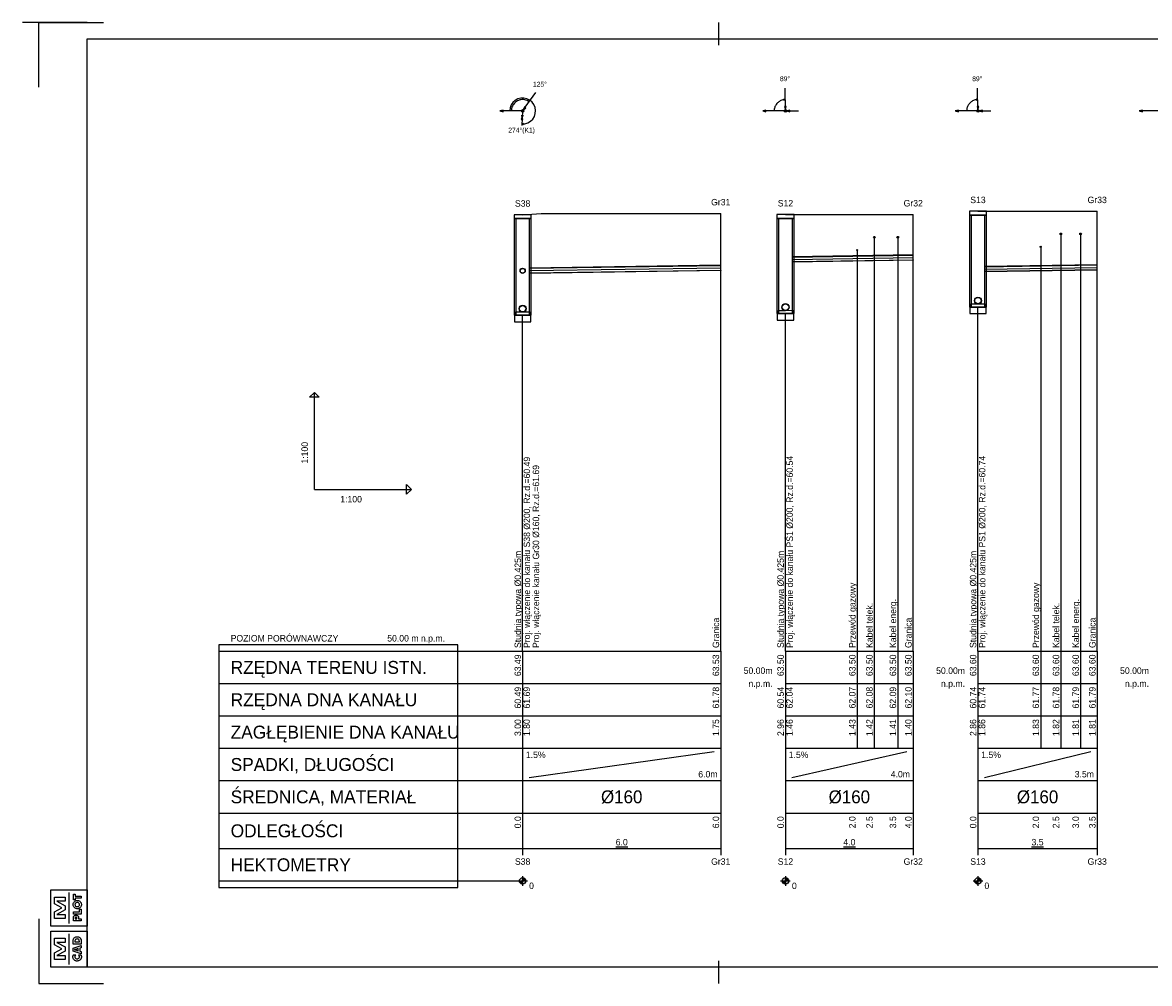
# Model space of a CAD drawing. Header units: metres. Extents: x 2733 to 3788, y -1659 to 878.
# Tile 1 of 23: x 2745 to 3094, y -1659 to -1362. Entities that reach past the tile are written whole.
import ezdxf
from ezdxf.enums import TextEntityAlignment as Align

# ---------------------------------------------------------------- set-up
doc = ezdxf.new("R2010")
doc.units = ezdxf.units.M
doc.header["$LTSCALE"] = 0.2
doc.layers.get('0').update_dxf_attribs({"color": 8, "linetype": 'CONTINUOUS'})
doc.layers.add('M_Ramki do druku', color=7, linetype='CONTINUOUS', lineweight=25)
doc.layers.add('M_Ramki rysunków', color=2, linetype='CONTINUOUS', lineweight=25)
for name, color, linetype in [('M_Ramki markery', 1, 'CONTINUOUS'), ('M_Ramki znaczniki', 6, 'CONTINUOUS'), ('SJ_14_Krawędzie', 7, 'CONTINUOUS'), ('SJ_15_Linie_tab', 7, 'CONTINUOUS'), ('SJ_16_Liczby', 7, 'CONTINUOUS'), ('SJ_19_Opis_Pz', 7, 'CONTINUOUS'), ('SJ_21_Opis_wl', 7, 'CONTINUOUS'), ('SJ_23_Opis_uzbr', 7, 'CONTINUOUS'), ('SJ_25_Linie_opi', 7, 'CONTINUOUS'), ('SJ_27_Wymiary', 7, 'CONTINUOUS'), ('SJ_2_Teren_istn', 3, 'CONTINUOUS'), ('SJ_5_Węzły', 7, 'CONTINUOUS'), ('SJ_8_KS_GRAWITA', 7, 'CONTINUOUS'), ('SJ_9_Uzbr__podz', 7, 'CONTINUOUS')]:
    doc.layers.add(name, color=color, linetype=linetype)
doc.styles.add('MCAD_TS', font='GENISO.SHX', dxfattribs={"width": 0.8, "oblique": 15})
doc.styles.add('OPISOWY', font='GOTHIC.TTF')

# ---------------------------------------------------------------- blocks, each defined once
blk = doc.blocks.new('mcadram')
at = {"color": 0, "linetype": 'ByBlock'}
for points in [[(-11.21, 0), (-11.21, 11.21), (0, 11.21), (0, 0)], [(-6.78, 2.37), (-10.13, 2.37), (-10.13, 4.43), (-7.84, 5.67), (-10.13, 6.89), (-10.13, 8.96), (-6.78, 8.96), (-6.78, 7.68), (-9.42, 7.68), (-6.78, 6.32), (-6.78, 5), (-9.42, 3.65), (-6.78, 3.65)], [(-1.88, 7.19), (-4.38, 7.19), (-4.38, 7.71), (-4.37, 8.06), (-4.35, 8.34), (-4.32, 8.53), (-4.28, 8.69), (-4.22, 8.83), (-4.14, 8.96), (-4.02, 9.1), (-3.88, 9.22), (-3.72, 9.32), (-3.54, 9.39), (-3.34, 9.43), (-3.13, 9.44), (-2.91, 9.43), (-2.72, 9.39), (-2.54, 9.32), (-2.38, 9.22), (-2.23, 9.1), (-2.11, 8.96), (-2.04, 8.83), (-1.98, 8.7), (-1.93, 8.55), (-1.9, 8.36), (-1.89, 8.12), (-1.88, 7.83), (-1.88, 7.71)], [(-2.44, 7.87), (-2.44, 7.98), (-2.46, 8.22), (-2.51, 8.42), (-2.6, 8.57), (-2.74, 8.67), (-2.91, 8.73), (-3.13, 8.75), (-3.34, 8.73), (-3.52, 8.67), (-3.65, 8.56), (-3.74, 8.42), (-3.8, 8.22), (-3.82, 7.98), (-3.82, 7.86)], [(-4.28, 3.85), (-3.53, 3.85), (-3.63, 3.75), (-3.7, 3.66), (-3.76, 3.57), (-3.8, 3.47), (-3.83, 3.37), (-3.83, 3.27), (-3.81, 3.09), (-3.75, 2.93), (-3.63, 2.8), (-3.49, 2.7), (-3.31, 2.64), (-3.11, 2.62), (-2.92, 2.64), (-2.76, 2.7), (-2.61, 2.8), (-2.5, 2.94), (-2.44, 3.09), (-2.42, 3.27), (-2.42, 3.38), (-2.45, 3.47), (-2.49, 3.57), (-2.55, 3.66), (-2.62, 3.76), (-2.72, 3.85), (-1.97, 3.85), (-1.92, 3.74), (-1.89, 3.63), (-1.85, 3.53), (-1.83, 3.42), (-1.82, 3.31), (-1.82, 3.2), (-1.82, 3.07), (-1.84, 2.94), (-1.86, 2.82), (-1.9, 2.71), (-1.95, 2.61), (-2.01, 2.51), (-2.15, 2.33), (-2.3, 2.19), (-2.48, 2.08), (-2.68, 2), (-2.89, 1.95), (-3.12, 1.93), (-3.31, 1.94), (-3.48, 1.97), (-3.65, 2.03), (-3.8, 2.1), (-3.94, 2.19), (-4.07, 2.31), (-4.18, 2.43), (-4.27, 2.56), (-4.34, 2.71), (-4.39, 2.86), (-4.42, 3.03), (-4.43, 3.2), (-4.43, 3.31), (-4.42, 3.42), (-4.4, 3.53), (-4.37, 3.63), (-4.33, 3.74)], [(-1.88, 4.16), (-4.38, 5.02), (-4.38, 5.87), (-1.88, 6.73), (-1.88, 6.06), (-2.33, 5.93), (-2.33, 4.96), (-1.88, 4.83)], [(-2.81, 5.11), (-2.81, 5.79), (-3.64, 5.53), (-3.67, 5.52), (-3.71, 5.51), (-3.76, 5.5), (-3.82, 5.49), (-3.89, 5.47), (-3.97, 5.45), (-3.91, 5.43), (-3.85, 5.42), (-3.8, 5.4), (-3.74, 5.39), (-3.69, 5.38), (-3.64, 5.36)]]:
    blk.add_lwpolyline(points, close=True, dxfattribs=at)
blk.add_lwpolyline([(-5.6, 0.82), (-5.6, 10.39)], dxfattribs=at)
blk = doc.blocks.new('mplotram')
at = {"color": 0, "linetype": 'ByBlock', "lineweight": -2}
for points in [[(-11.21, 0), (-11.21, 11.21), (0, 11.21), (0, 0)], [(-6.78, 2.37), (-10.13, 2.37), (-10.13, 4.43), (-7.84, 5.67), (-10.13, 6.89), (-10.13, 8.96), (-6.78, 8.96), (-6.78, 7.68), (-9.42, 7.68), (-6.78, 6.32), (-6.78, 5), (-9.42, 3.65), (-6.78, 3.65)], [(-3.08, 7.96), (-2.91, 7.95), (-2.75, 7.92), (-2.59, 7.87), (-2.45, 7.79), (-2.31, 7.7), (-2.19, 7.59), (-2.08, 7.46), (-1.99, 7.32), (-1.91, 7.17), (-1.86, 7.01), (-1.83, 6.84), (-1.82, 6.67), (-1.83, 6.5), (-1.86, 6.34), (-1.91, 6.18), (-1.99, 6.02), (-2.08, 5.89), (-2.19, 5.76), (-2.31, 5.65), (-2.45, 5.55), (-2.6, 5.48), (-2.75, 5.42), (-2.91, 5.39), (-3.08, 5.38), (-3.25, 5.39), (-3.41, 5.42), (-3.57, 5.48), (-3.72, 5.55), (-3.85, 5.65), (-3.98, 5.76), (-4.09, 5.89), (-4.18, 6.02), (-4.25, 6.18), (-4.31, 6.34), (-4.34, 6.5), (-4.35, 6.67), (-4.34, 6.84), (-4.31, 7.01), (-4.25, 7.17), (-4.18, 7.32), (-4.09, 7.46), (-3.98, 7.59), (-3.85, 7.7), (-3.72, 7.79), (-3.57, 7.87), (-3.41, 7.92), (-3.25, 7.95)], [(-1.88, 8.66), (-3.72, 8.66), (-3.72, 8.12), (-4.29, 8.12), (-4.29, 9.86), (-3.72, 9.86), (-3.72, 9.32), (-1.88, 9.32)], [(-2.37, 6.67), (-2.4, 6.84), (-2.46, 7), (-2.57, 7.12), (-2.72, 7.22), (-2.89, 7.28), (-3.08, 7.3), (-3.27, 7.28), (-3.44, 7.22), (-3.59, 7.12), (-3.7, 6.99), (-3.77, 6.84), (-3.79, 6.67), (-3.77, 6.5), (-3.7, 6.35), (-3.59, 6.22), (-3.44, 6.12), (-3.27, 6.06), (-3.08, 6.04), (-2.89, 6.06), (-2.72, 6.12), (-2.57, 6.22), (-2.46, 6.35), (-2.39, 6.5)], [(-1.88, 3.74), (-4.29, 3.74), (-4.29, 4.4), (-2.44, 4.4), (-2.44, 5.22), (-1.88, 5.22)], [(-1.88, 2.22), (-1.88, 1.6), (-4.29, 1.6), (-4.29, 2.29), (-4.29, 2.53), (-4.28, 2.72), (-4.26, 2.86), (-4.22, 2.96), (-4.18, 3.05), (-4.12, 3.14), (-4.04, 3.22), (-3.95, 3.29), (-3.84, 3.34), (-3.73, 3.38), (-3.61, 3.4), (-3.47, 3.41), (-3.34, 3.4), (-3.21, 3.38), (-3.09, 3.34), (-2.99, 3.29), (-2.9, 3.22), (-2.82, 3.14), (-2.78, 3.06), (-2.74, 2.98), (-2.71, 2.89), (-2.69, 2.78), (-2.68, 2.64), (-2.68, 2.45), (-2.68, 2.34), (-2.68, 2.22)], [(-3.21, 2.22), (-3.21, 2.34), (-3.21, 2.49), (-3.24, 2.6), (-3.27, 2.68), (-3.33, 2.73), (-3.4, 2.76), (-3.49, 2.77), (-3.59, 2.76), (-3.66, 2.73), (-3.71, 2.68), (-3.75, 2.6), (-3.77, 2.49), (-3.77, 2.35), (-3.77, 2.22)]]:
    blk.add_lwpolyline(points, close=True, dxfattribs=at)
blk.add_lwpolyline([(-5.6, 0.82), (-5.6, 10.39)], dxfattribs=at)
blk = doc.blocks.new('mcad_logo_ram')
at = {"layer": 'M_Ramki rysunków', "color": 0, "linetype": 'ByBlock', "lineweight": -2, "rotation": 270}
for name, p in [('mcadram', (0, 0)), ('mplotram', (12.71, 0))]:
    blk.add_blockref(name, p, dxfattribs=at)
blk = doc.blocks.new('Znacznik_narozny_v2')
at = {"layer": 'M_Ramki znaczniki'}
blk.add_lwpolyline([(0, -20), (0, 0), (20, 0)], dxfattribs=at)
blk = doc.blocks.new('znacznik297')
at = {"lineweight": -2}
blk.add_line((0, 0), (-20, 0), dxfattribs=at)
at = {"layer": 'M_Ramki markery'}
blk.add_line((0, 0), (2, 0), dxfattribs=at)
blk = doc.blocks.new('*U140')
at = {"layer": 'M_Ramki do druku'}
for p, q in [((210, 297), (210, 292)), ((210, 5), (210, 0))]:
    blk.add_line(p, q, dxfattribs=at)
at = {"layer": 'M_Ramki markery'}
for p, q in [((210, 292), (210, 290)), ((210, 7), (210, 5))]:
    blk.add_line(p, q, dxfattribs=at)
at = {"layer": 'M_Ramki rysunków', "color": 0, "linetype": 'ByBlock', "lineweight": -2}
blk.add_lwpolyline([(15, 5), (15, 292), (835, 292), (835, 5)], close=True, dxfattribs=at)
blk.add_blockref('znacznik297', (15, 297))
at = {"layer": 'M_Ramki rysunków', "color": 0, "linetype": 'ByBlock', "lineweight": -2, "rotation": 90}
blk.add_blockref('mcad_logo_ram', (15, 5), dxfattribs=at)
at = {"layer": 'M_Ramki znaczniki'}
blk.add_blockref('Znacznik_narozny_v2', (0, 297), dxfattribs=at)
at = {"layer": 'M_Ramki znaczniki', "xscale": -1, "rotation": 180}
blk.add_blockref('Znacznik_narozny_v2', (0, 0), dxfattribs=at)
at = {"layer": 'M_Ramki do druku', "style": 'MCAD_TS', "width": 0.8}
for tag, p in [('KOMENTARZ', (6.54, 30.57)), ('RYSUNEK', (10.28, 30.57)), ('DATA', (14.02, 30.57))]:
    blk.add_attdef(tag, p, '', height=2, rotation=90, dxfattribs=at)

msp = doc.modelspace()

# ---------------------------------------------------------------- linework, layer by layer
at = {"layer": 'SJ_14_Krawędzie'}
for p, q in [((2983.24, -1434.92), (3020.59, -1434.36)), ((2902.03, -1438.41), (2961.11, -1437.52)), ((3042.71, -1437.91), (3077.43, -1437.39))]:
    msp.add_line(p, q, dxfattribs=at)
at = {"layer": 'SJ_15_Linie_tab'}
for p, q in [((2835.55, -1506.04), (2835.55, -1476.04)), ((2835.55, -1506.04), (2865.55, -1506.04)), ((2805.98, -1556.04), (2899.9, -1556.04)), ((2899.9, -1556.04), (2961.11, -1556.04)), ((2899.9, -1556.04), (2899.9, -1586.04)), ((2899.9, -1556.04), (2899.9, -1617.04)), ((2961.11, -1556.04), (2961.11, -1586.04)), ((2961.11, -1556.04), (2961.11, -1617.04)), ((2981.11, -1556.04), (3020.59, -1556.04)), ((2981.11, -1556.04), (2981.11, -1586.04)), ((2981.11, -1556.04), (2981.11, -1617.04)), ((3003.26, -1556.04), (3003.26, -1566.04)), ((3008.55, -1556.04), (3008.55, -1566.04)), ((3015.81, -1556.04), (3015.81, -1566.04)), ((3020.59, -1556.04), (3020.59, -1586.04)), ((3020.59, -1556.04), (3020.59, -1617.04)), ((3040.59, -1556.04), (3077.43, -1556.04)), ((3040.59, -1556.04), (3040.59, -1586.04)), ((3040.59, -1556.04), (3040.59, -1617.04)), ((3059.97, -1556.04), (3059.97, -1566.04)), ((3066.2, -1556.04), (3066.2, -1566.04)), ((3072.29, -1556.04), (3072.29, -1566.04)), ((3077.43, -1556.04), (3077.43, -1586.04)), ((3077.43, -1556.04), (3077.43, -1617.04)), ((2805.98, -1566.04), (2899.9, -1566.04)), ((2899.9, -1566.04), (2961.11, -1566.04)), ((2981.11, -1566.04), (3020.59, -1566.04)), ((3003.26, -1566.04), (3003.26, -1576.04)), ((3008.55, -1566.04), (3008.55, -1576.04)), ((3015.81, -1566.04), (3015.81, -1576.04)), ((3040.59, -1566.04), (3077.43, -1566.04)), ((3059.97, -1566.04), (3059.97, -1576.04)), ((3066.2, -1566.04), (3066.2, -1576.04)), ((3072.29, -1566.04), (3072.29, -1576.04)), ((2805.98, -1576.04), (2899.9, -1576.04)), ((2899.9, -1576.04), (2961.11, -1576.04)), ((2981.11, -1576.04), (3020.59, -1576.04)), ((3003.26, -1576.04), (3003.26, -1586.04)), ((3008.55, -1576.04), (3008.55, -1586.04)), ((3015.81, -1576.04), (3015.81, -1586.04)), ((3040.59, -1576.04), (3077.43, -1576.04)), ((3059.97, -1576.04), (3059.97, -1586.04)), ((3066.2, -1576.04), (3066.2, -1586.04)), ((3072.29, -1576.04), (3072.29, -1586.04)), ((2805.98, -1586.04), (2899.9, -1586.04)), ((2899.9, -1586.04), (2961.11, -1586.04)), ((2899.9, -1586.04), (2899.9, -1596.04)), ((2901.9, -1595.04), (2959.11, -1587.04)), ((2961.11, -1586.04), (2961.11, -1596.04)), ((2981.11, -1586.04), (3020.59, -1586.04)), ((2981.11, -1586.04), (2981.11, -1596.04)), ((2983.11, -1595.04), (3018.59, -1587.04)), ((3020.59, -1586.04), (3020.59, -1596.04)), ((3040.59, -1586.04), (3077.43, -1586.04)), ((3040.59, -1586.04), (3040.59, -1596.04)), ((3042.59, -1595.04), (3075.43, -1587.04)), ((3077.43, -1586.04), (3077.43, -1596.04)), ((2805.98, -1596.04), (2899.9, -1596.04)), ((2899.9, -1596.04), (2961.11, -1596.04)), ((2961.11, -1596.04), (2961.11, -1606.04)), ((2981.11, -1596.04), (3020.59, -1596.04)), ((3020.59, -1596.04), (3020.59, -1606.04)), ((3040.59, -1596.04), (3077.43, -1596.04)), ((3077.43, -1596.04), (3077.43, -1606.04)), ((2805.98, -1606.04), (2899.9, -1606.04)), ((2899.9, -1606.04), (2961.11, -1606.04)), ((2899.9, -1606.04), (2899.9, -1619.04)), ((2961.11, -1606.04), (2961.11, -1619.04)), ((2981.11, -1606.04), (3020.59, -1606.04)), ((2981.11, -1606.04), (2981.11, -1619.04)), ((3020.59, -1606.04), (3020.59, -1619.04)), ((3040.59, -1606.04), (3077.43, -1606.04)), ((3040.59, -1606.04), (3040.59, -1619.04)), ((3077.43, -1606.04), (3077.43, -1619.04)), ((2805.98, -1617.04), (2899.9, -1617.04)), ((2899.9, -1617.04), (2961.11, -1617.04)), ((2981.11, -1617.04), (3020.59, -1617.04)), ((3040.59, -1617.04), (3077.43, -1617.04)), ((2805.98, -1627.04), (2899.9, -1627.04))]:
    msp.add_line(p, q, dxfattribs=at)
for points in [[(3077.43, -1556.04), (3077.43, -1420.04)], [(2961.11, -1556.04), (2961.11, -1420.74)], [(3020.59, -1556.04), (3020.59, -1421.07)], [(2981.11, -1556.04), (2981.11, -1451.69)], [(3040.59, -1556.04), (3040.59, -1449.68)], [(2899.9, -1556.04), (2899.9, -1452.18)]]:
    msp.add_lwpolyline(points, dxfattribs=at)
for points in [[(2835.55, -1476.04), (2837.05, -1477.54), (2834.05, -1477.54)], [(2865.55, -1506.04), (2864.05, -1507.54), (2864.05, -1504.54)], [(2805.98, -1629.04), (2879.9, -1629.04), (2879.9, -1554.04), (2805.98, -1554.04)]]:
    msp.add_lwpolyline(points, close=True, dxfattribs=at)
at = {"layer": 'SJ_16_Liczby'}
for p, q in [((2899.53, -1627.97), (2900.27, -1626.12)), ((2899.59, -1628), (2900.21, -1626.09)), ((2899.66, -1628.01), (2900.14, -1626.07)), ((2899.73, -1628.03), (2900.07, -1626.06)), ((2899.8, -1628.04), (2900, -1626.05)), ((2899.87, -1628.04), (2899.94, -1626.04)), ((2899.9, -1625.54), (2899.9, -1628.54)), ((2980.74, -1627.97), (2981.49, -1626.12)), ((2980.8, -1628), (2981.42, -1626.09)), ((2980.87, -1628.01), (2981.35, -1626.07)), ((2980.94, -1628.03), (2981.29, -1626.06)), ((2981.01, -1628.04), (2981.22, -1626.05)), ((2981.08, -1628.04), (2981.15, -1626.04)), ((2981.11, -1625.54), (2981.11, -1628.54)), ((3040.21, -1627.97), (3040.96, -1626.12)), ((3040.28, -1628), (3040.89, -1626.09)), ((3040.34, -1628.01), (3040.83, -1626.07)), ((3040.41, -1628.03), (3040.76, -1626.06)), ((3040.48, -1628.04), (3040.69, -1626.05)), ((3040.55, -1628.04), (3040.62, -1626.04)), ((3040.59, -1625.54), (3040.59, -1628.54)), ((2898.4, -1627.04), (2901.4, -1627.04)), ((2898.9, -1627.11), (2900.9, -1626.97)), ((2898.91, -1627.18), (2900.89, -1626.9)), ((2898.92, -1627.25), (2900.88, -1626.84)), ((2898.94, -1627.32), (2900.86, -1626.77)), ((2898.96, -1627.39), (2900.84, -1626.7)), ((2898.99, -1627.45), (2900.81, -1626.64)), ((2899.02, -1627.51), (2900.78, -1626.57)), ((2899.05, -1627.57), (2900.75, -1626.51)), ((2899.09, -1627.63), (2900.71, -1626.46)), ((2899.13, -1627.69), (2900.67, -1626.4)), ((2899.18, -1627.74), (2900.62, -1626.35)), ((2899.23, -1627.79), (2900.57, -1626.3)), ((2899.28, -1627.83), (2900.52, -1626.26)), ((2899.34, -1627.87), (2900.46, -1626.21)), ((2899.4, -1627.91), (2900.4, -1626.18)), ((2899.46, -1627.94), (2900.34, -1626.15)), ((2979.61, -1627.04), (2982.61, -1627.04)), ((2980.11, -1627.11), (2982.11, -1626.97)), ((2980.12, -1627.18), (2982.1, -1626.9)), ((2980.13, -1627.25), (2982.09, -1626.84)), ((2980.15, -1627.32), (2982.07, -1626.77)), ((2980.17, -1627.39), (2982.05, -1626.7)), ((2980.2, -1627.45), (2982.03, -1626.64)), ((2980.23, -1627.51), (2981.99, -1626.57)), ((2980.26, -1627.57), (2981.96, -1626.51)), ((2980.3, -1627.63), (2981.92, -1626.46)), ((2980.35, -1627.69), (2981.88, -1626.4)), ((2980.39, -1627.74), (2981.83, -1626.35)), ((2980.44, -1627.79), (2981.78, -1626.3)), ((2980.5, -1627.83), (2981.73, -1626.26)), ((2980.55, -1627.87), (2981.67, -1626.21)), ((2980.61, -1627.91), (2981.61, -1626.18)), ((2980.67, -1627.94), (2981.55, -1626.15)), ((3039.09, -1627.04), (3042.09, -1627.04)), ((3039.59, -1627.11), (3041.58, -1626.97)), ((3039.6, -1627.18), (3041.58, -1626.9)), ((3039.61, -1627.25), (3041.56, -1626.84)), ((3039.62, -1627.32), (3041.55, -1626.77)), ((3039.65, -1627.39), (3041.53, -1626.7)), ((3039.67, -1627.45), (3041.5, -1626.64)), ((3039.7, -1627.51), (3041.47, -1626.57)), ((3039.74, -1627.57), (3041.43, -1626.51)), ((3039.78, -1627.63), (3041.39, -1626.46)), ((3039.82, -1627.69), (3041.35, -1626.4)), ((3039.87, -1627.74), (3041.3, -1626.35)), ((3039.92, -1627.79), (3041.25, -1626.3)), ((3039.97, -1627.83), (3041.2, -1626.26)), ((3040.03, -1627.87), (3041.14, -1626.21)), ((3040.09, -1627.91), (3041.09, -1626.18)), ((3040.15, -1627.94), (3041.02, -1626.15))]:
    msp.add_line(p, q, dxfattribs=at)
for centre in [(2899.9, -1627.04), (2981.11, -1627.04), (3040.59, -1627.04)]:
    msp.add_circle(centre, 1, dxfattribs=at)
at = {"layer": 'SJ_21_Opis_wl'}
for centre, radius in [((2899.9, -1438.44), 0.8), ((2899.9, -1438.44), 0.727), ((3040.59, -1447.67), 1.1), ((3040.59, -1447.67), 1), ((2899.9, -1450.17), 1.1), ((2899.9, -1450.17), 1), ((2981.11, -1449.68), 1.1), ((2981.11, -1449.68), 1)]:
    msp.add_circle(centre, radius, dxfattribs=at)
at = {"layer": 'SJ_25_Linie_opi'}
for p, q in [((3066.2, -1427.04), (3066.2, -1556.04)), ((3072.29, -1427.04), (3072.29, -1556.04)), ((3008.55, -1428.07), (3008.55, -1556.04)), ((3015.81, -1428.07), (3015.81, -1556.04)), ((3059.97, -1431.04), (3059.97, -1556.04)), ((3003.26, -1432.07), (3003.26, -1556.04))]:
    msp.add_line(p, q, dxfattribs=at)
at = {"layer": 'SJ_27_Wymiary'}
for p, q in [((2981.11, -1389.04), (2981, -1382.04)), ((3040.59, -1389.04), (3040.43, -1382.05)), ((2899.9, -1389.04), (2903.95, -1383.34)), ((2899.9, -1389.04), (2892.9, -1389.04)), ((2899.9, -1389.04), (2899.62, -1393.54)), ((2981.11, -1389.04), (2974.11, -1389.04)), ((2981.11, -1389.04), (2985.11, -1389.02)), ((3040.59, -1389.04), (3033.59, -1389.04)), ((3040.59, -1389.04), (3044.59, -1389.03)), ((3097.43, -1389.04), (3090.43, -1389.04))]:
    msp.add_line(p, q, dxfattribs=at)
for points in [[(2899.65, -1393.04), (2900.6, -1392.98), (2901.52, -1392.7), (2902.34, -1392.22), (2903.02, -1391.55), (2903.52, -1390.74), (2903.82, -1389.84), (2903.9, -1388.89), (2903.75, -1387.95), (2903.38, -1387.07), (2902.81, -1386.3), (2902.08, -1385.69), (2901.23, -1385.27), (2900.3, -1385.06), (2899.35, -1385.08), (2898.43, -1385.33), (2897.59, -1385.78), (2896.88, -1386.42), (2896.35, -1387.21), (2896.01, -1388.1), (2895.9, -1389.04)], [(2901.93, -1386.19), (2901.6, -1385.99), (2901.26, -1385.82), (2900.9, -1385.69), (2900.53, -1385.6), (2900.15, -1385.55), (2899.76, -1385.55), (2899.38, -1385.58), (2899.01, -1385.66), (2898.64, -1385.78), (2898.29, -1385.93), (2897.96, -1386.13), (2897.66, -1386.36), (2897.38, -1386.62), (2897.13, -1386.91), (2896.91, -1387.22), (2896.73, -1387.56), (2896.59, -1387.92), (2896.48, -1388.28), (2896.42, -1388.66), (2896.4, -1389.04)], [(2981.06, -1385.54), (2980.78, -1385.56), (2980.51, -1385.6), (2980.25, -1385.65), (2979.99, -1385.73), (2979.73, -1385.83), (2979.49, -1385.94), (2979.25, -1386.08), (2979.03, -1386.23), (2978.81, -1386.4), (2978.62, -1386.59), (2978.43, -1386.79), (2978.27, -1387.01), (2978.12, -1387.23), (2977.99, -1387.47), (2977.87, -1387.72), (2977.78, -1387.97), (2977.71, -1388.24), (2977.65, -1388.5), (2977.62, -1388.77), (2977.61, -1389.04)], [(3040.51, -1385.54), (3040.24, -1385.56), (3039.97, -1385.6), (3039.7, -1385.66), (3039.44, -1385.73), (3039.19, -1385.83), (3038.95, -1385.95), (3038.71, -1386.09), (3038.49, -1386.24), (3038.28, -1386.41), (3038.08, -1386.6), (3037.9, -1386.8), (3037.74, -1387.01), (3037.59, -1387.24), (3037.46, -1387.48), (3037.34, -1387.72), (3037.25, -1387.98), (3037.18, -1388.24), (3037.13, -1388.5), (3037.1, -1388.77), (3037.09, -1389.04)]]:
    msp.add_lwpolyline(points, dxfattribs=at)
for points in [[(2901.93, -1386.19), (2901.61, -1385.81), (2901.46, -1386.02)], [(2981.06, -1385.54), (2980.57, -1385.42), (2980.57, -1385.68)], [(3040.51, -1385.54), (3040.02, -1385.43), (3040.03, -1385.68)], [(2892.9, -1389.04), (2893.87, -1389.3), (2893.87, -1388.79)], [(2900.13, -1388.72), (2900.9, -1388.08), (2900.48, -1387.78)], [(2974.11, -1389.04), (2975.08, -1389.3), (2975.08, -1388.79)], [(2981.11, -1388.64), (2981.35, -1387.67), (2980.83, -1387.68)], [(2981.51, -1389.04), (2982.48, -1389.29), (2982.48, -1388.78)], [(3033.59, -1389.04), (3034.55, -1389.3), (3034.55, -1388.79)], [(3040.58, -1388.64), (3040.81, -1387.67), (3040.3, -1387.68)], [(3040.99, -1389.04), (3041.95, -1389.3), (3041.95, -1388.78)], [(3090.43, -1389.04), (3091.4, -1389.3), (3091.4, -1388.79)], [(2899.8, -1390.74), (2899.48, -1391.69), (2899.99, -1391.72)], [(2899.65, -1393.04), (2900.13, -1393.2), (2900.14, -1392.94)]]:
    msp.add_lwpolyline(points, close=True, dxfattribs=at)
for centre, radius in [((2899.9, -1389.04), 0.4), ((2981.11, -1389.04), 0.4), ((3040.59, -1389.04), 0.4), ((2899.81, -1390.54), 0.2)]:
    msp.add_circle(centre, radius, dxfattribs=at)
at = {"layer": 'SJ_2_Teren_istn'}
for points in [[(3040.59, -1420.04), (3077.43, -1420.04)], [(2899.9, -1421.14), (2905.62, -1420.74), (2961.11, -1420.74)], [(2981.11, -1421.07), (3020.59, -1421.07)]]:
    msp.add_lwpolyline(points, dxfattribs=at)
at = {"layer": 'SJ_5_Węzły'}
for points in [[(3037.93, -1421.24), (3043.24, -1421.24), (3043.24, -1420.04), (3037.93, -1420.04)], [(2897.24, -1422.34), (2902.56, -1422.34), (2902.56, -1421.14), (2897.24, -1421.14)], [(2897.24, -1452.18), (2902.56, -1452.18), (2902.56, -1422.34), (2897.24, -1422.34)], [(2897.78, -1452.18), (2902.03, -1452.18), (2902.03, -1422.34), (2897.78, -1422.34)], [(2978.46, -1422.27), (2983.77, -1422.27), (2983.77, -1421.07), (2978.46, -1421.07)], [(2978.46, -1451.69), (2983.77, -1451.69), (2983.77, -1422.27), (2978.46, -1422.27)], [(2978.99, -1451.69), (2983.24, -1451.69), (2983.24, -1422.27), (2978.99, -1422.27)], [(3037.93, -1449.68), (3043.24, -1449.68), (3043.24, -1421.24), (3037.93, -1421.24)], [(3038.46, -1449.68), (3042.71, -1449.68), (3042.71, -1421.24), (3038.46, -1421.24)], [(2899.9, -1452.18), (2897.78, -1452.18), (2897.78, -1451.17), (2899.9, -1451.17), (2902.03, -1451.14), (2902.03, -1452.18)], [(2978.56, -1453.69), (2983.66, -1453.69), (2983.66, -1451.69), (2978.56, -1451.69)], [(2981.11, -1451.69), (2978.99, -1451.69), (2978.99, -1450.68), (2981.11, -1450.68), (2983.24, -1450.65), (2983.24, -1451.69)], [(3038.04, -1451.68), (3043.14, -1451.68), (3043.14, -1449.68), (3038.04, -1449.68)], [(3040.59, -1449.68), (3038.46, -1449.68), (3038.46, -1448.67), (3040.59, -1448.67), (3042.71, -1448.64), (3042.71, -1449.68)], [(2897.35, -1454.18), (2902.45, -1454.18), (2902.45, -1452.18), (2897.35, -1452.18)]]:
    msp.add_lwpolyline(points, close=True, dxfattribs=at)
at = {"layer": 'SJ_8_KS_GRAWITA'}
for points in [[(2983.24, -1434.19), (3020.59, -1433.63), (3020.59, -1433.56), (2983.24, -1434.12)], [(2902.03, -1437.68), (2961.11, -1436.8), (2961.11, -1436.72), (2902.03, -1437.61)], [(2983.24, -1435.65), (3020.59, -1435.08), (3020.59, -1435.16), (2983.24, -1435.72)], [(3042.71, -1437.18), (3077.43, -1436.66), (3077.43, -1436.59), (3042.71, -1437.11)], [(2902.03, -1439.14), (2961.11, -1438.25), (2961.11, -1438.32), (2902.03, -1439.21)], [(3042.71, -1438.64), (3077.43, -1438.12), (3077.43, -1438.19), (3042.71, -1438.71)]]:
    msp.add_lwpolyline(points, close=True, dxfattribs=at)
at = {"layer": 'SJ_9_Uzbr__podz'}
for centre, radius in [((3066.2, -1427.04), 0.25), ((3072.29, -1427.04), 0.25), ((3008.55, -1428.07), 0.25), ((3015.81, -1428.07), 0.25), ((3059.97, -1431.04), 0.168), ((3059.97, -1431.04), 0.16), ((3003.26, -1432.07), 0.168), ((3003.26, -1432.07), 0.16)]:
    msp.add_circle(centre, radius, dxfattribs=at)

# ---------------------------------------------------------------- block references
at = {"layer": 'M_Ramki do druku'}
msp.add_blockref('*U140', (2750.37, -1658.72), dxfattribs=at)

# ---------------------------------------------------------------- texts
at = {"layer": 'SJ_15_Linie_tab', "style": 'OPISOWY'}
for s, height, p in [('POZIOM PORÓWNAWCZY', 2, (2809.68, -1553.04)), ('RZĘDNA TERENU ISTN.', 4, (2809.68, -1563.04)), ('RZĘDNA DNA KANAŁU', 4, (2809.68, -1573.04)), ('ZAGŁĘBIENIE DNA KANAŁU', 4, (2809.68, -1583.04)), ('SPADKI, DŁUGOŚCI', 4, (2809.68, -1593.04)), ('ŚREDNICA, MATERIAŁ', 4, (2809.68, -1603.04)), ('ODLEGŁOŚCI', 4, (2809.68, -1613.54)), ('HEKTOMETRY', 4, (2809.68, -1624.04))]:
    msp.add_text(s, height=height, dxfattribs=at).set_placement(p)
for s, p in [('50.00 m n.p.m.', (2875.9, -1553.04)), ('50.00m', (2977.11, -1563.04)), ('50.00m', (3036.59, -1563.04)), ('50.00m', (3093.43, -1563.04)), ('n.p.m.', (2977.11, -1567.04)), ('n.p.m.', (3036.59, -1567.04)), ('n.p.m.', (3093.43, -1567.04))]:
    msp.add_text(s, height=2, dxfattribs=at).set_placement(p, align=Align.RIGHT)
at = {"layer": 'SJ_16_Liczby', "style": 'OPISOWY'}
for s, height, p in [('89%%D', 1.5, (2980.96, -1379.85)), ('89%%D', 1.5, (3040.38, -1379.85)), ('125%%D', 1.5, (2905.23, -1381.54)), ('274%%D(K1)', 1.5, (2899.58, -1395.73)), ('S38', 2, (2899.9, -1418.64)), ('Gr31', 2, (2961.11, -1418.24)), ('S12', 2, (2981.11, -1418.57)), ('Gr32', 2, (3020.59, -1418.57)), ('S13', 2, (3040.59, -1417.54)), ('Gr33', 2, (3077.43, -1417.54)), ('%%u6.0', 2, (2930.51, -1616.04)), ('%%u4.0', 2, (3000.85, -1616.04)), ('%%u3.5', 2, (3059.01, -1616.04)), ('S38', 2, (2899.9, -1622.04)), ('Gr31', 2, (2961.11, -1622.04)), ('S12', 2, (2981.11, -1622.04)), ('Gr32', 2, (3020.59, -1622.04)), ('S13', 2, (3040.59, -1622.04)), ('Gr33', 2, (3077.43, -1622.04))]:
    msp.add_text(s, height=height, dxfattribs=at).set_placement(p, align=Align.CENTER)
msp.add_text('1:100', height=2, rotation=90, dxfattribs=at).set_placement((2833.55, -1498.04))
for s, p in [('1:100', (2843.55, -1510.04)), ('1.5%', (2900.9, -1589.04)), ('1.5%', (2982.11, -1589.04)), ('1.5%', (3041.59, -1589.04)), ('0', (2901.9, -1629.54)), ('0', (2983.11, -1629.54)), ('0', (3042.59, -1629.54))]:
    msp.add_text(s, height=2, dxfattribs=at).set_placement(p)
for s, p in [('63.49', (2899.4, -1557.04)), ('63.53', (2960.61, -1557.04)), ('63.50', (2980.61, -1557.04)), ('63.50', (3002.76, -1557.04)), ('63.50', (3008.05, -1557.04)), ('63.50', (3015.31, -1557.04)), ('63.50', (3020.09, -1557.04)), ('63.60', (3040.09, -1557.04)), ('63.60', (3059.47, -1557.04)), ('63.60', (3065.7, -1557.04)), ('63.60', (3071.79, -1557.04)), ('63.60', (3076.93, -1557.04)), ('60.49', (2899.4, -1567.04)), ('61.69', (2902.15, -1567.04)), ('61.78', (2960.61, -1567.04)), ('60.54', (2980.61, -1567.04)), ('62.04', (2983.36, -1567.04)), ('62.07', (3002.76, -1567.04)), ('62.08', (3008.05, -1567.04)), ('62.09', (3015.31, -1567.04)), ('62.10', (3020.09, -1567.04)), ('60.74', (3040.09, -1567.04)), ('61.74', (3042.84, -1567.04)), ('61.77', (3059.47, -1567.04)), ('61.78', (3065.7, -1567.04)), ('61.79', (3071.79, -1567.04)), ('61.79', (3076.93, -1567.04)), ('3.00', (2899.4, -1577.04)), ('1.80', (2902.15, -1577.04)), ('1.75', (2960.61, -1577.04)), ('2.96', (2980.61, -1577.04)), ('1.46', (2983.36, -1577.04)), ('1.43', (3002.76, -1577.04)), ('1.42', (3008.05, -1577.04)), ('1.41', (3015.31, -1577.04)), ('1.40', (3020.09, -1577.04)), ('2.86', (3040.09, -1577.04)), ('1.86', (3042.84, -1577.04)), ('1.83', (3059.47, -1577.04)), ('1.82', (3065.7, -1577.04)), ('1.81', (3071.79, -1577.04)), ('1.81', (3076.93, -1577.04)), ('0.0', (2899.4, -1607.04)), ('6.0', (2960.61, -1607.04)), ('0.0', (2980.61, -1607.04)), ('2.0', (3002.76, -1607.04)), ('2.5', (3008.05, -1607.04)), ('3.5', (3015.31, -1607.04)), ('4.0', (3020.09, -1607.04)), ('0.0', (3040.09, -1607.04)), ('2.0', (3059.47, -1607.04)), ('2.5', (3065.7, -1607.04)), ('3.0', (3071.79, -1607.04)), ('3.5', (3076.93, -1607.04))]:
    msp.add_text(s, height=2, rotation=90, dxfattribs=at).set_placement(p, align=Align.RIGHT)
for s, p in [('6.0m', (2960.11, -1595.04)), ('4.0m', (3019.59, -1595.04)), ('3.5m', (3076.43, -1595.04))]:
    msp.add_text(s, height=2, dxfattribs=at).set_placement(p, align=Align.RIGHT)
at = {"layer": 'SJ_16_Liczby', "style": 'OPISOWY', "width": 0.9082}
for p, p2 in [((2924.11, -1603.04), (2936.91, -1603.04)), ((2994.45, -1603.04), (3007.25, -1603.04)), ((3052.61, -1603.04), (3065.41, -1603.04))]:
    msp.add_text('%%C160', height=4, dxfattribs=at).set_placement(p, p2, align=Align.FIT)
at = {"layer": 'SJ_19_Opis_Pz', "style": 'OPISOWY'}
for s, p in [('Studnia typowa %%C0.425m', (2899.4, -1555.04)), ('Studnia typowa %%C0.425m', (2980.61, -1555.04)), ('Studnia typowa %%C0.425m', (3040.09, -1555.04)), ('Granica', (2960.61, -1555.04)), ('Granica', (3020.09, -1555.04)), ('Granica', (3076.93, -1555.04))]:
    msp.add_text(s, height=2, rotation=90, dxfattribs=at).set_placement(p)
at = {"layer": 'SJ_21_Opis_wl', "style": 'OPISOWY'}
for s, p in [('Proj. włączenie do kanału S38 %%C200, Rz.d.=60.49', (2902.2, -1555.04)), ('Proj. włączenie do kanału PŚ1 %%C200, Rz.d.=60.54', (2983.41, -1555.04)), ('Proj. włączenie do kanału PŚ1 %%C200, Rz.d.=60.74', (3042.89, -1555.04)), ('Proj. włączenie kanału Gr30 %%C160, Rz.d.=61.69', (2905, -1555.04))]:
    msp.add_text(s, height=2, rotation=90, dxfattribs=at).set_placement(p)
at = {"layer": 'SJ_23_Opis_uzbr', "style": 'OPISOWY'}
for s, p in [('Przewód gazowy', (3002.76, -1555.04)), ('Przewód gazowy', (3059.47, -1555.04)), ('Kabel telek.', (3008.05, -1555.04)), ('Kabel energ.', (3015.31, -1555.04)), ('Kabel telek.', (3065.7, -1555.04)), ('Kabel energ.', (3071.79, -1555.04))]:
    msp.add_text(s, height=2, rotation=90, dxfattribs=at).set_placement(p)

doc.saveas('drawing.dxf')
